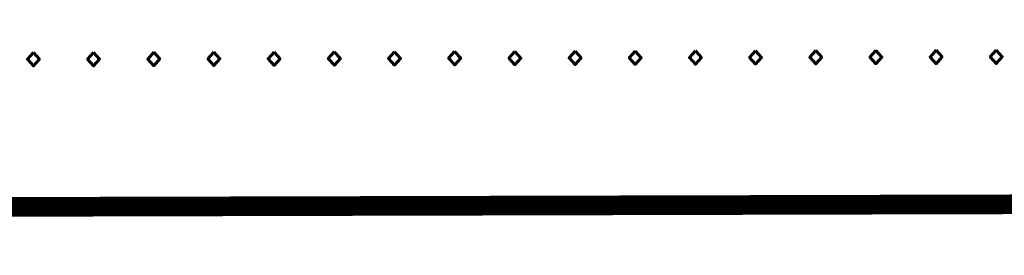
# Model space of a CAD drawing. Extents: x 0 to 1135, y 0 to 420.
# Tile 23 of 52: x 1091.85 to 1109.38, y 47.61 to 51.81. Entities that reach past the tile are written whole.
import ezdxf

# ---------------------------------------------------------------- set-up
doc = ezdxf.new("R2010")
doc.units = 0
doc.header["$LTSCALE"] = 2
doc.header["$MEASUREMENT"] = 0
doc.linetypes.add('AUSGEZOGEN', pattern=[0])
doc.layers.add('FBR', color=8, linetype='CONTINUOUS')
doc.layers.add('LEGENDE', color=7, linetype='AUSGEZOGEN')
doc.styles.add('ROMANS', font='romans.shx', dxfattribs={"width": 0.8})

msp = doc.modelspace()

# ---------------------------------------------------------------- linework, layer by layer
at = {"layer": 'FBR'}
for points in [[(88.009, 187.528, 0), (104.839, 188.975, 0), (166.439, 194.269, -0.000002), (228.71, 199.62, 0.000002), (290.98, 204.971, 0.000001), (321.649, 207.607, 0.000001), (340.796, 209.253, 0.000002), (353.251, 210.323, -0.000001), (365.705, 211.394, -0.000007)], [(87.666, 191.514, 0), (104.497, 192.96, 0), (166.097, 198.254, -0.000002), (228.367, 203.605, 0.000002), (290.638, 208.957, 0.000001), (321.307, 211.592, 0.000001), (340.454, 213.238, 0.000002), (352.908, 214.308, -0.000001), (365.363, 215.379, -0.000007)], [(377.816, 216.449, 0.000001), (390.27, 217.519, 0.000044)], [(378.159, 212.464, 0.000001), (390.613, 213.534, 0.000044)]]:
    msp.add_lwpolyline(points, format="xyb", dxfattribs=at)
at = {"layer": 'LEGENDE', "const_width": 0.35}
msp.add_lwpolyline([(1057.226, 48.389), (1124.226, 48.561)], dxfattribs=at)

# ---------------------------------------------------------------- texts
at = {"layer": 'LEGENDE', "style": 'ROMANS'}
msp.add_text('01.07.2008 ...........................', height=2.5, rotation=0.1472, dxfattribs=at).set_placement((1061.987, 50.91))

doc.saveas('drawing.dxf')
